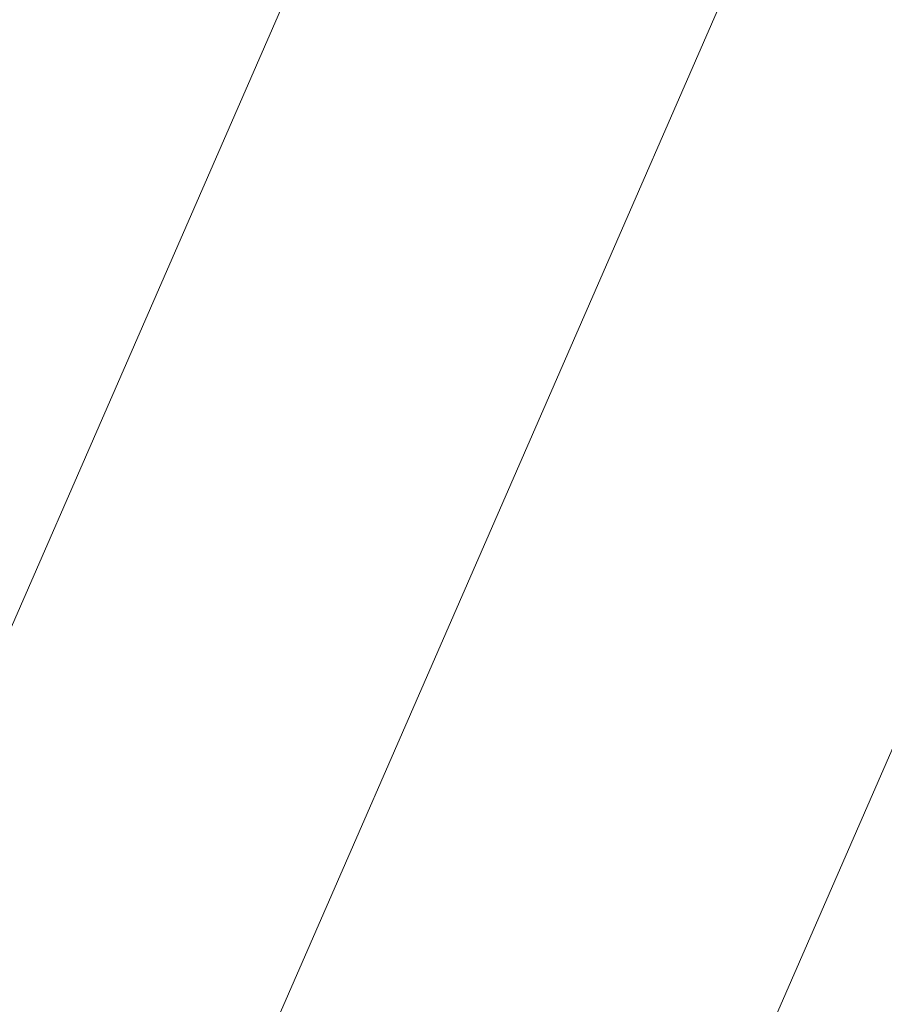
# Model space of a CAD drawing. Header units: metres. Extents: x -5203299 to 2078834, y 245743 to 5816291.
# Tile 102 of 256: x 366320.9692 to 366321.0089, y 5814087.2515 to 5814087.2967. Entities that reach past the tile are written whole.
import ezdxf

# ---------------------------------------------------------------- set-up
doc = ezdxf.new("R2010")
doc.units = ezdxf.units.M
doc.header["$LTSCALE"] = 0.5
doc.layers.add('30 -39 Baustelle- Fläche', color=7, linetype='Continuous', lineweight=15)
doc.layers.add('Keine', color=7, linetype='Continuous', lineweight=9)

# ---------------------------------------------------------------- blocks, each defined once
blk = doc.blocks.new('Gruppe-12227')
at = {"layer": 'Keine', "color": 7, "flags": 128}
for points in [[(-271.662123, -118.043408), (-272.003036, -118.825183)], [(-271.645241, -118.05077), (-271.990778, -118.843149)], [(-271.98208, -118.875566), (-271.626055, -118.059136)]]:
    blk.add_lwpolyline(points, dxfattribs=at)
blk = doc.blocks.new('Gruppe-12238')
at = {"layer": 'Keine', "color": 7}
blk.add_blockref('Gruppe-12227', (0, 0), dxfattribs=at)
blk = doc.blocks.new('Gruppe-12239')
at = {"layer": 'Keine', "color": 7}
blk.add_blockref('Gruppe-12238', (0, 0), dxfattribs=at)
blk = doc.blocks.new('Gruppe-12241')
at = {"layer": 'Keine', "color": 7}
blk.add_blockref('Gruppe-12239', (0, 0), dxfattribs=at)
blk = doc.blocks.new('Gruppe-12242')
at = {"layer": 'Keine', "color": 7}
blk.add_blockref('Gruppe-12241', (0, 0), dxfattribs=at)
blk = doc.blocks.new('_BE Phase 5 (3D)')
at = {"layer": '30 -39 Baustelle- Fläche', "color": 7}
blk.add_blockref('Gruppe-12242', (0, 0), dxfattribs=at)

msp = doc.modelspace()

# ---------------------------------------------------------------- block references
at = {"layer": 'Keine', "color": 1}
msp.add_blockref('_BE Phase 5 (3D)', (366592.803493, 5814205.707928), dxfattribs=at)

doc.saveas('drawing.dxf')
